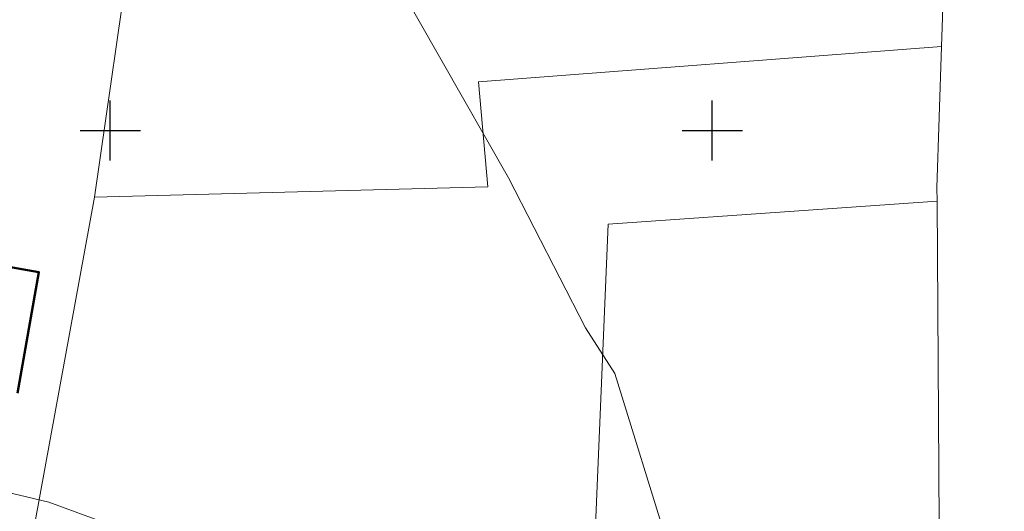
# Model space of a CAD drawing. Header units: metres. Extents: x 7423100 to 7431699, y 5527887 to 5533362.
# Tile 42 of 114: x 7427992 to 7428074, y 5529918 to 5529959. Entities that reach past the tile are written whole.
import ezdxf

# ---------------------------------------------------------------- set-up
doc = ezdxf.new("R2010")
doc.units = ezdxf.units.M
doc.header["$MEASUREMENT"] = 0
doc.linetypes.add('219-500', pattern=[0])
doc.layers.get('0').update_dxf_attribs({"color": 2, "linetype": 'CONTINUOUS', "lineweight": 5})
for name, color, linetype in [('203-punkt graniczny', 7, 'CONTINUOUS'), ('217-kontur klasyfikacyjny', 7, 'CONTINUOUS'), ('218-kontur użytku gruntowego', 7, 'CONTINUOUS'), ('219-działka ewidencyjna', 7, 'CONTINUOUS'), ('312-budynek ewidencyjny', 7, 'CONTINUOUS'), ('przewód gazowy', 7, 'CONTINUOUS'), ('przewód wodociągowy', 7, 'CONTINUOUS'), ('Punkt budynku', 7, 'CONTINUOUS'), ('Wstawianie ramki sekcyjnej z opisem', 7, 'CONTINUOUS')]:
    doc.layers.add(name, color=color, linetype=linetype)

# ---------------------------------------------------------------- blocks, each defined once
blk = doc.blocks.new('PUNKTBUD')
at = {"color": 0}
blk.add_circle((0, 0), 0.045, dxfattribs=at)
blk = doc.blocks.new('203')
at = {"linetype": 'Continuous', "lineweight": 0}
h = blk.add_hatch(color=0, dxfattribs=at)
edge = h.paths.add_edge_path()
edge.add_arc((0, 0), 0.045, 0, 360)
blk = doc.blocks.new('RAMKA500K')
at = {"color": 0}
for p, q in [((0, 197.5), (0, 202.5)), ((50, 197.5), (50, 202.5)), ((400, 197.5), (400, 202.5)), ((0, 200), (2.5, 200)), ((47.5, 200), (52.5, 200)), ((397.5, 200), (400, 200))]:
    blk.add_line(p, q, dxfattribs=at)

msp = doc.modelspace()

# ---------------------------------------------------------------- linework, layer by layer
at = {"layer": '217-kontur klasyfikacyjny', "color": 92, "linetype": 'Continuous', "lineweight": 18, "flags": 128}
for points in [[(7428069.47, 5529969.93), (7428069.04, 5529956.97)], [(7427998.68, 5529944.48), (7428001.88, 5529966.57)], [(7428069.04, 5529956.97), (7428030.57, 5529954.03)], [(7428068.66, 5529945.23), (7428069.04, 5529956.97)], [(7428069.04, 5529956.97), (7428068.66, 5529945.23)], [(7428030.57, 5529954.03), (7428031.35, 5529945.34)], [(7428031.35, 5529945.34), (7427998.68, 5529944.48)], [(7428068.68, 5529944.14), (7428068.66, 5529945.23)], [(7428068.66, 5529945.23), (7428068.68, 5529944.14)], [(7428068.83, 5529917.32), (7428068.68, 5529944.14)], [(7428068.68, 5529944.14), (7428068.83, 5529917.32)]]:
    msp.add_lwpolyline(points, dxfattribs=at)
at = {"layer": '218-kontur użytku gruntowego', "color": 3, "linetype": 'Continuous', "lineweight": 18, "flags": 128}
for points in [[(7428069.47, 5529969.93), (7428069.04, 5529956.97)], [(7427998.68, 5529944.48), (7428001.88, 5529966.57)], [(7428069.04, 5529956.97), (7428030.57, 5529954.03)], [(7428030.57, 5529954.03), (7428031.35, 5529945.34)], [(7428031.35, 5529945.34), (7427998.68, 5529944.48)], [(7428068.68, 5529944.14), (7428041.35, 5529942.23)], [(7428041.35, 5529942.23), (7428068.68, 5529944.14)], [(7428068.83, 5529917.32), (7428068.68, 5529944.14)], [(7428068.68, 5529944.14), (7428068.83, 5529917.32)], [(7428041.35, 5529942.23), (7428039.49, 5529898.12)], [(7428039.49, 5529898.12), (7428041.35, 5529942.23)]]:
    msp.add_lwpolyline(points, dxfattribs=at)
at = {"layer": '219-działka ewidencyjna', "color": 7, "linetype": '219-500', "lineweight": 18, "flags": 128}
for points in [[(7428069.47, 5529969.93), (7428069.04, 5529956.97)], [(7428001.88, 5529966.57), (7427998.68, 5529944.48)], [(7428069.04, 5529956.97), (7428068.66, 5529945.23)], [(7428068.66, 5529945.23), (7428068.68, 5529944.14)], [(7427992.94, 5529913.03), (7427998.68, 5529944.48)], [(7428068.68, 5529944.14), (7428068.83, 5529917.32)]]:
    msp.add_lwpolyline(points, dxfattribs=at)
at = {"layer": '312-budynek ewidencyjny', "color": 7, "linetype": 'Continuous', "lineweight": 50, "flags": 128}
for points in [[(7427983.71, 5529940.06), (7427994.06, 5529938.24)], [(7427994.06, 5529938.24), (7427992.3, 5529928.2)]]:
    msp.add_lwpolyline(points, dxfattribs=at)
at = {"layer": 'przewód gazowy', "color": 52, "linetype": 'Continuous', "lineweight": 18, "flags": 128}
msp.add_lwpolyline([(7427862.53, 5529942.32), (7427875.27, 5529934.22), (7427882.24, 5529933.18), (7427903.37, 5529928.77), (7427913.92, 5529926.78), (7427928.53, 5529923.67), (7427942.82, 5529920.71), (7427956.38, 5529918.16), (7427959.34, 5529926.66), (7427960.06, 5529928.84), (7427978.88, 5529922.99), (7427994.9, 5529919.17), (7428004.69, 5529915.57), (7428030.78, 5529905.81), (7428028.78, 5529898.98), (7428027.99, 5529891.36)], dxfattribs=at)
at = {"layer": 'przewód wodociągowy', "color": 5, "linetype": 'Continuous', "lineweight": 18, "flags": 128}
msp.add_lwpolyline([(7428019.46, 5530051.86), (7428020.33, 5530023.8), (7428020.83, 5530006.6), (7428021.54, 5529980.49), (7428021.84, 5529965.79), (7428033.08, 5529946.08), (7428039.47, 5529933.62), (7428041.9, 5529929.85), (7428046.36, 5529915.46), (7428045.41, 5529904.15), (7428048.29, 5529888.41), (7428065.18, 5529883.05), (7428079.37, 5529878.5), (7428089.93, 5529876.22), (7428112.37, 5529870.22), (7428120.71, 5529867.98), (7428131.47, 5529866.71), (7428134.54, 5529866.36), (7428145.39, 5529864.62), (7428147.38, 5529864.5)], dxfattribs=at)

# ---------------------------------------------------------------- block references
at = {"layer": '203-punkt graniczny', "color": 7, "linetype": 'Continuous', "lineweight": 18}
for p in [(7428069.04, 5529956.97), (7428068.66, 5529945.23), (7427998.68, 5529944.48), (7428068.68, 5529944.14)]:
    msp.add_blockref('203', p, dxfattribs=at)
at = {"layer": 'Punkt budynku', "color": 5, "linetype": 'Continuous', "lineweight": 18}
msp.add_blockref('PUNKTBUD', (7427994.06, 5529938.24), dxfattribs=at)
at = {"layer": 'Wstawianie ramki sekcyjnej z opisem', "color": 7, "linetype": 'Continuous', "lineweight": 13}
for p in [(7427600, 5529750), (7428000, 5529750)]:
    msp.add_blockref('RAMKA500K', p, dxfattribs=at)

doc.saveas('drawing.dxf')
